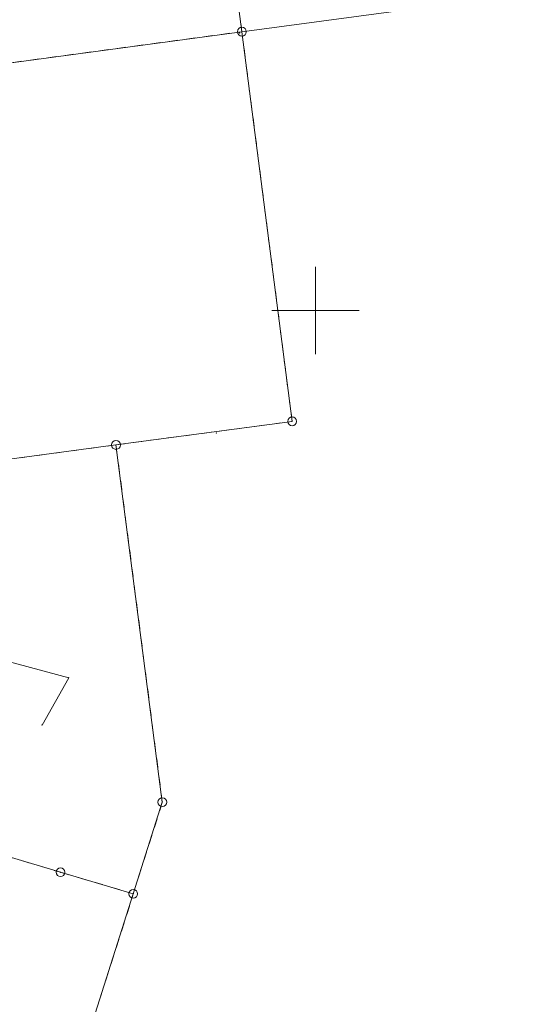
# Model space of a CAD drawing. Extents: x 6456700 to 6518119, y 5963420 to 5980059.
# Tile 205 of 256: x 6512502 to 6512530, y 5966409 to 5966466. Entities that reach past the tile are written whole.
import ezdxf

# ---------------------------------------------------------------- set-up
doc = ezdxf.new("R2010")
doc.units = 0
doc.header["$MEASUREMENT"] = 0
doc.linetypes.add('L_0_03', pattern=[1, 0.5, -0.5])
doc.layers.get('0').update_dxf_attribs({"color": 2, "linetype": 'CONTINUOUS', "lineweight": 5})
for name, color, linetype, lineweight in [('202_punkt_graniczny', 7, 'CONTINUOUS', 18), ('218_kontur_uzytku_gruntowego', 96, 'L_0_03', 18), ('219_dzialka_ewidencyjna', 7, 'CONTINUOUS', 18), ('ogrodzenie_trwale', 7, 'CONTINUOUS', 18), ('przewod_elektroenergetyczny_podziemny', 7, 'CONTINUOUS', 18), ('siatka_krzyrzy', 7, 'CONTINUOUS', 18)]:
    doc.layers.add(name, color=color, linetype=linetype, lineweight=lineweight)

# ---------------------------------------------------------------- blocks, each defined once
blk = doc.blocks.new('mdcp_nowa')
at = {"layer": '202_punkt_graniczny', "color": 7, "linetype": 'Continuous', "lineweight": 18}
for centre in [(6495245.79, 5982915.94), (6495248.66, 5982893.66), (6495238.59, 5982892.31), (6495241.24, 5982871.89), (6495235.42, 5982867.88), (6495239.58, 5982866.65)]:
    blk.add_circle(centre, 0.25, dxfattribs=at)
at = {"layer": '202_punkt_graniczny'}
for p in [(6495245.79, 5982915.94), (6495248.66, 5982893.66), (6495238.59, 5982892.31), (6495241.24, 5982871.89), (6495235.42, 5982867.88), (6495239.58, 5982866.65)]:
    blk.add_point(p, dxfattribs=at)
at = {"layer": '218_kontur_uzytku_gruntowego', "lineweight": 18, "flags": 128}
for points in [[(6495245.79, 5982915.94), (6495242.87, 5982938.27)], [(6495205.95, 5982910.58), (6495245.79, 5982915.94)], [(6495248.66, 5982893.66), (6495245.79, 5982915.94)], [(6495238.59, 5982892.31), (6495248.66, 5982893.66)], [(6495238.59, 5982892.31), (6495208.99, 5982888.33)], [(6495241.24, 5982871.89), (6495238.59, 5982892.31)], [(6495239.58, 5982866.65), (6495241.24, 5982871.89)], [(6495226.43, 5982870.57), (6495235.42, 5982867.88)], [(6495235.42, 5982867.88), (6495239.58, 5982866.65)], [(6495234.97, 5982852.13), (6495239.58, 5982866.65)]]:
    blk.add_lwpolyline(points, dxfattribs=at)
at = {"layer": '218_kontur_uzytku_gruntowego'}
for p in [(6495245.79, 5982915.94), (6495245.79, 5982915.94), (6495245.79, 5982915.94), (6495245.79, 5982915.94), (6495245.79, 5982915.94), (6495245.79, 5982915.94), (6495248.66, 5982893.66), (6495248.66, 5982893.66), (6495248.66, 5982893.66), (6495248.66, 5982893.66), (6495238.59, 5982892.31), (6495238.59, 5982892.31), (6495238.59, 5982892.31), (6495238.59, 5982892.31), (6495238.59, 5982892.31), (6495238.59, 5982892.31), (6495241.24, 5982871.89), (6495241.24, 5982871.89), (6495241.24, 5982871.89), (6495241.24, 5982871.89), (6495235.42, 5982867.88), (6495235.42, 5982867.88), (6495235.42, 5982867.88), (6495235.42, 5982867.88), (6495239.58, 5982866.65), (6495239.58, 5982866.65), (6495239.58, 5982866.65), (6495239.58, 5982866.65), (6495239.58, 5982866.65), (6495239.58, 5982866.65)]:
    blk.add_point(p, dxfattribs=at)
at = {"layer": '219_dzialka_ewidencyjna', "color": 3, "linetype": 'Continuous', "lineweight": 18, "flags": 128}
for points in [[(6495245.79, 5982915.94), (6495242.87, 5982938.27)], [(6495245.79, 5982915.94), (6495261.59, 5982918.06)], [(6495205.95, 5982910.58), (6495245.79, 5982915.94)], [(6495245.79, 5982915.94), (6495248.66, 5982893.66)], [(6495238.59, 5982892.31), (6495248.66, 5982893.66)], [(6495208.99, 5982888.33), (6495238.59, 5982892.31)], [(6495238.59, 5982892.31), (6495241.24, 5982871.89)], [(6495239.58, 5982866.65), (6495241.24, 5982871.89)], [(6495226.43, 5982870.57), (6495235.42, 5982867.88)], [(6495235.42, 5982867.88), (6495239.58, 5982866.65)], [(6495234.97, 5982852.13), (6495239.58, 5982866.65)]]:
    blk.add_lwpolyline(points, dxfattribs=at)
at = {"layer": '219_dzialka_ewidencyjna', "color": 3}
for p in [(6495245.79, 5982915.94), (6495245.79, 5982915.94), (6495245.79, 5982915.94), (6495245.79, 5982915.94), (6495248.66, 5982893.66), (6495248.66, 5982893.66), (6495238.59, 5982892.31), (6495238.59, 5982892.31), (6495238.59, 5982892.31), (6495241.24, 5982871.89), (6495241.24, 5982871.89), (6495235.42, 5982867.88), (6495235.42, 5982867.88), (6495239.58, 5982866.65), (6495239.58, 5982866.65), (6495239.58, 5982866.65)]:
    blk.add_point(p, dxfattribs=at)
at = {"layer": 'ogrodzenie_trwale'}
for p in [(6495245.67, 5982915.87), (6495244.32, 5982892.99)]:
    blk.add_point(p, dxfattribs=at)
at = {"layer": 'przewod_elektroenergetyczny_podziemny', "color": 1, "linetype": 'Continuous', "lineweight": 18, "flags": 128}
blk.add_lwpolyline([(6495234.37, 5982876.29), (6495235.89, 5982879), (6495230.08, 5982880.56), (6495209.69, 5982882.94)], dxfattribs=at)
at = {"layer": 'przewod_elektroenergetyczny_podziemny'}
for p in [(6495235.89, 5982879), (6495234.37, 5982876.29)]:
    blk.add_point(p, dxfattribs=at)
at = {"layer": 'siatka_krzyrzy', "linetype": 'Continuous', "lineweight": 18, "flags": 128}
for points in [[(6495250, 5982897.5), (6495250, 5982902.5)], [(6495247.5, 5982900), (6495252.5, 5982900)]]:
    blk.add_lwpolyline(points, dxfattribs=at)

msp = doc.modelspace()

# ---------------------------------------------------------------- block references
at = {"linetype": 'ByBlock'}
msp.add_blockref('mdcp_nowa', (17268.786, -16450.998), dxfattribs=at)

doc.saveas('drawing.dxf')
